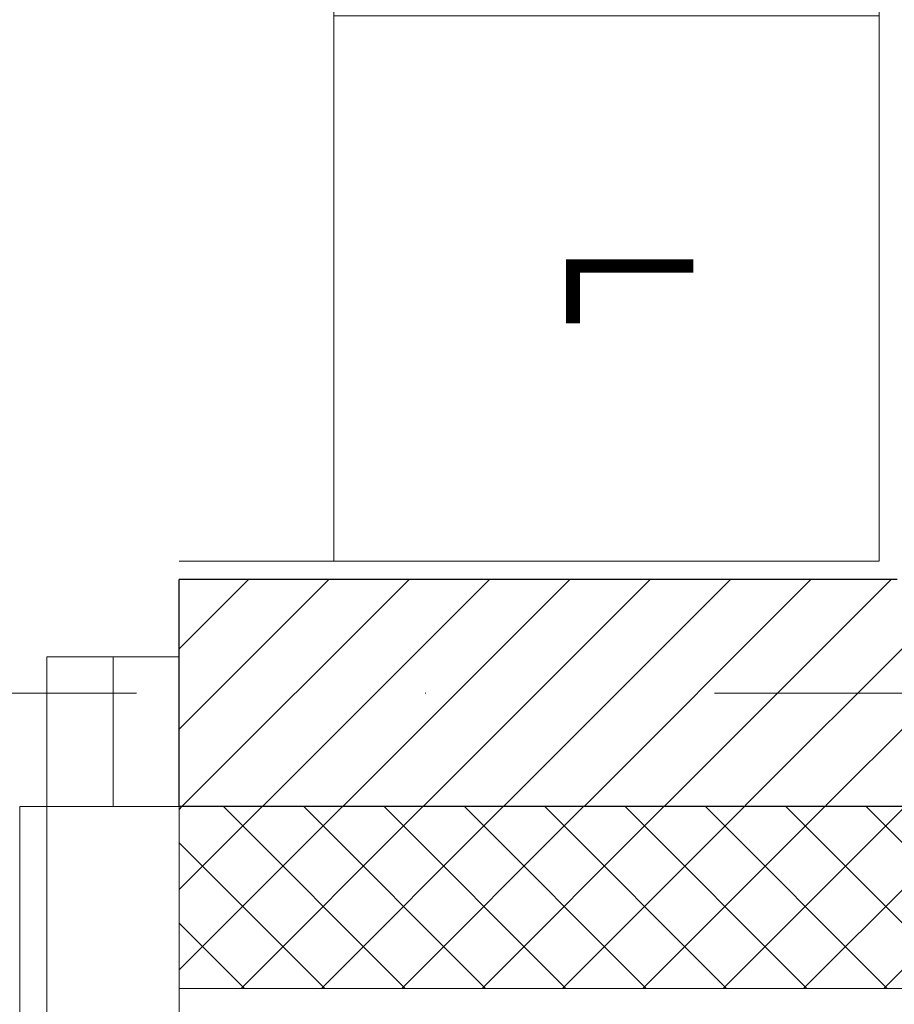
# Model space of a CAD drawing. Header units: metres. Extents: x 10441 to 19716, y -6570 to 1447.
# Tile 48 of 136: x 16647 to 16743, y -4275 to -4167. Entities that reach past the tile are written whole.
import ezdxf
from ezdxf.enums import TextEntityAlignment as Align

# ---------------------------------------------------------------- set-up
doc = ezdxf.new("R2010")
doc.units = ezdxf.units.M
doc.header["$MEASUREMENT"] = 0
doc.linetypes.add('DASHDOT', pattern=[25.4, 12.7, -6.35, 0, -6.35])
for name, color, linetype, lineweight in [('#elektryczne', 8, 'Continuous', 20), ('A_DRZWI', 8, 'Continuous', 5), ('A_HACZE', 8, 'Continuous', 5), ('A_OSIE', 8, 'Continuous', 13), ('A_OZACZENIE DRZWI', 8, 'Continuous', 13), ('A_OZNACZENIA OKIEN', 8, 'Continuous', 13), ('A_PROJEKTOWANE ŚCIANY MUROWANE NOŚNE', 8, 'Continuous', 30), ('A_TYNK', 8, 'Continuous', 5), ('A_WYPOSAZENIE', 8, 'Continuous', 5)]:
    doc.layers.add(name, color=color, linetype=linetype, lineweight=lineweight)
doc.styles.add('m1_romans', font='romans.shx', dxfattribs={"width": 0.8})
doc.styles.add('opisy okien', font='txt', dxfattribs={"height": 15})

# ---------------------------------------------------------------- blocks, each defined once
blk = doc.blocks.new('podkład')
at = {"layer": 'A_DRZWI', "color": 8, "ltscale": 2}
blk.add_line((12475.02, -2008.7), (12475.02, -1992.2), dxfattribs=at)
for points in [[(12467.75, -1992.2), (12482.3, -1992.2), (12482.3, -2008.7), (12467.75, -2008.7)], [(12467.75, -2096.7), (12464.75, -2096.7), (12464.75, -2008.7), (12467.75, -2008.7)]]:
    blk.add_lwpolyline(points, close=True, dxfattribs=at)
at = {"layer": 'A_HACZE', "color": 8, "linetype": 'Continuous'}
for p, q in [((12586.3, -1966.87), (12544.57, -2008.59)), ((12586.3, -1975.71), (12553.43, -2008.58)), ((12498.76, -1983.7), (12482.3, -2000.16)), ((12489.92, -1983.7), (12482.3, -1991.32)), ((12507.6, -1983.7), (12482.6, -2008.7)), ((12516.44, -1983.7), (12491.45, -2008.69)), ((12525.27, -1983.7), (12500.3, -2008.67)), ((12534.11, -1983.7), (12509.16, -2008.66)), ((12542.95, -1983.7), (12518.01, -2008.64)), ((12551.79, -1983.7), (12526.87, -2008.63)), ((12560.63, -1983.7), (12535.72, -2008.61)), ((12500.28, -2008.7), (12482.3, -2026.67)), ((12491.44, -2008.7), (12482.3, -2017.83)), ((12482.6, -2008.7), (12482.3, -2009)), ((12507.16, -2028.7), (12487.16, -2008.7)), ((12509.11, -2008.7), (12489.11, -2028.7)), ((12516, -2028.7), (12496, -2008.7)), ((12517.95, -2008.7), (12497.95, -2028.7)), ((12524.84, -2028.7), (12504.84, -2008.7)), ((12526.79, -2008.7), (12506.79, -2028.7)), ((12533.68, -2028.7), (12513.68, -2008.7)), ((12535.63, -2008.7), (12515.63, -2028.7)), ((12542.52, -2028.7), (12522.52, -2008.7)), ((12544.47, -2008.7), (12524.47, -2028.7)), ((12551.36, -2028.7), (12531.36, -2008.7)), ((12553.31, -2008.7), (12533.31, -2028.7)), ((12560.2, -2028.7), (12540.2, -2008.7)), ((12562.15, -2008.7), (12542.15, -2028.7)), ((12569.04, -2028.7), (12549.04, -2008.7)), ((12570.99, -2008.7), (12550.99, -2028.7)), ((12577.88, -2028.7), (12557.88, -2008.7)), ((12579.82, -2008.7), (12559.82, -2028.7)), ((12498.33, -2028.7), (12482.3, -2012.67)), ((12489.49, -2028.7), (12482.3, -2021.51))]:
    blk.add_line(p, q, dxfattribs=at)
at = {"layer": 'A_OSIE', "color": 8, "linetype": 'DASHDOT', "ltscale": 5}
blk.add_line((14256.99, -1996.2), (10108.73, -1996.2), dxfattribs=at)
at = {"layer": 'A_PROJEKTOWANE ŚCIANY MUROWANE NOŚNE', "color": 8}
for p, q in [((12561.3, -1983.7), (12482.3, -1983.7)), ((12482.3, -2008.7), (12482.3, -1983.7)), ((12632.3, -2008.7), (12482.3, -2008.7))]:
    blk.add_line(p, q, dxfattribs=at)
at = {"layer": 'A_TYNK', "color": 8}
for p, q in [((12559.3, -1981.7), (12559.3, -1577.7)), ((12482.3, -1981.7), (12559.3, -1981.7))]:
    blk.add_line(p, q, dxfattribs=at)
at = {"layer": 'A_TYNK', "color": 8, "linetype": 'Continuous'}
for p, q in [((12482.3, -2008.7), (12482.3, -2028.7)), ((12632.3, -2028.7), (12482.3, -2028.7)), ((12482.3, -2028.7), (12482.3, -2044.7)), ((12632.3, -2028.7), (12482.3, -2028.7))]:
    blk.add_line(p, q, dxfattribs=at)
at = {"layer": 'A_WYPOSAZENIE', "color": 8}
for p, q in [((12499.3, -1981.7), (12499.3, -1577.7)), ((12559.3, -1577.7), (12559.3, -1981.7)), ((12559.3, -1981.7), (12499.3, -1981.7))]:
    blk.add_line(p, q, dxfattribs=at)
blk.add_lwpolyline([(12499.3, -1981.7), (12499.3, -1921.7), (12559.3, -1921.7), (12559.3, -1981.7)], close=True, dxfattribs=at)
at = {"layer": 'A_OZACZENIE DRZWI', "color": 8, "ltscale": 0.1, "style": 'm1_romans', "width": 0.8}
for rotation, p in [(98.4861, (12735.07, -773.13)), (360, (12573.8, -1012.7)), (90, (11565.29, -1150.14)), (90, (11872.29, -1150.14)), (90, (12230.03, -1245.64)), (90, (12385.87, -1249.44)), (90, (11565.29, -1370.89)), (90, (11872.29, -1370.89)), (90, (12230.03, -1370.89)), (90, (12389.3, -1370.89)), (90, (11748.79, -1556.15)), (90, (11986.6, -1556.15)), (90, (12389.3, -1556.15)), (360, (12235.05, -1664.2)), (360, (12235.05, -1880.2)), (90, (11745.78, -2001.94))]:
    blk.add_attdef('SZEROKOSC', text='', height=10, rotation=rotation, dxfattribs=at).set_placement(p, align=Align.BOTTOM_CENTER)
for rotation, p in [(98.4861, (12738.56, -773.47)), (360, (12572.95, -1016.09)), (90, (11568.68, -1150.99)), (90, (11875.68, -1150.99)), (90, (12233.42, -1246.49)), (90, (12389.27, -1250.29)), (90, (11568.68, -1371.74)), (90, (11875.68, -1371.74)), (90, (12233.42, -1371.74)), (90, (12392.69, -1371.74)), (90, (11752.19, -1557)), (90, (11990, -1557)), (90, (12392.69, -1557)), (360, (12234.2, -1667.59)), (360, (12234.2, -1883.59)), (90, (11749.18, -2002.79))]:
    blk.add_attdef('WYSOKOSC', text='', height=10, rotation=rotation, dxfattribs=at).set_placement(p, align=Align.TOP_CENTER)
at = {"layer": 'A_OZNACZENIA OKIEN', "color": 8, "ltscale": 0.1, "style": 'm1_romans', "width": 0.8}
for rotation, p in [(278.8676, (13403.28, -587.56)), (278.8676, (13013.44, -645.27)), (278.8676, (12475.3, -724.92)), (278.8676, (12253.72, -757.72)), (0, (14011.09, -903.42)), (278.8676, (11051.11, -935.72)), (278.8676, (10670.26, -992.09)), (0, (14011.09, -1578.09)), (90, (10823, -2081.55)), (90, (11208, -2081.55)), (90, (11974, -2081.55)), (90, (13179.19, -2081.55)), (90, (13543.19, -2081.55))]:
    blk.add_attdef('WYSOKOSC', text='', height=10, rotation=rotation, dxfattribs=at).set_placement(p, align=Align.TOP_CENTER)
for rotation, p in [(278.8676, (13373.71, -593.04)), (278.8676, (12983.87, -650.74)), (278.8676, (12445.73, -730.4)), (278.8676, (12224.15, -763.19)), (0, (14017.48, -900.03)), (278.8676, (11021.54, -941.2)), (278.8676, (10640.69, -997.57)), (0, (14017.48, -1574.7)), (90, (10819.6, -2080.7)), (90, (11204.6, -2080.7)), (90, (11970.6, -2080.7)), (90, (13175.8, -2080.7)), (90, (13539.8, -2080.7))]:
    blk.add_attdef('SZEROKOSC', text='', height=10, rotation=rotation, dxfattribs=at).set_placement(p, align=Align.BOTTOM_CENTER)
at = {"layer": 'A_WYPOSAZENIE', "color": 8, "insert": (12531.85, -1951.61), "char_height": 14, "width": 347.2834, "attachment_point": 5, "rotation": 270, "style": 'opisy okien'}
blk.add_mtext('\\pxqc;{\\fArial Narrow|b0|i0|c238|p34;L}', dxfattribs=at)

msp = doc.modelspace()

# ---------------------------------------------------------------- block references
at = {"layer": '#elektryczne', "color": 8, "linetype": 'Continuous', "lineweight": 18}
msp.add_blockref('podkład', (4182.37, -2244.78), dxfattribs=at)

doc.saveas('drawing.dxf')
